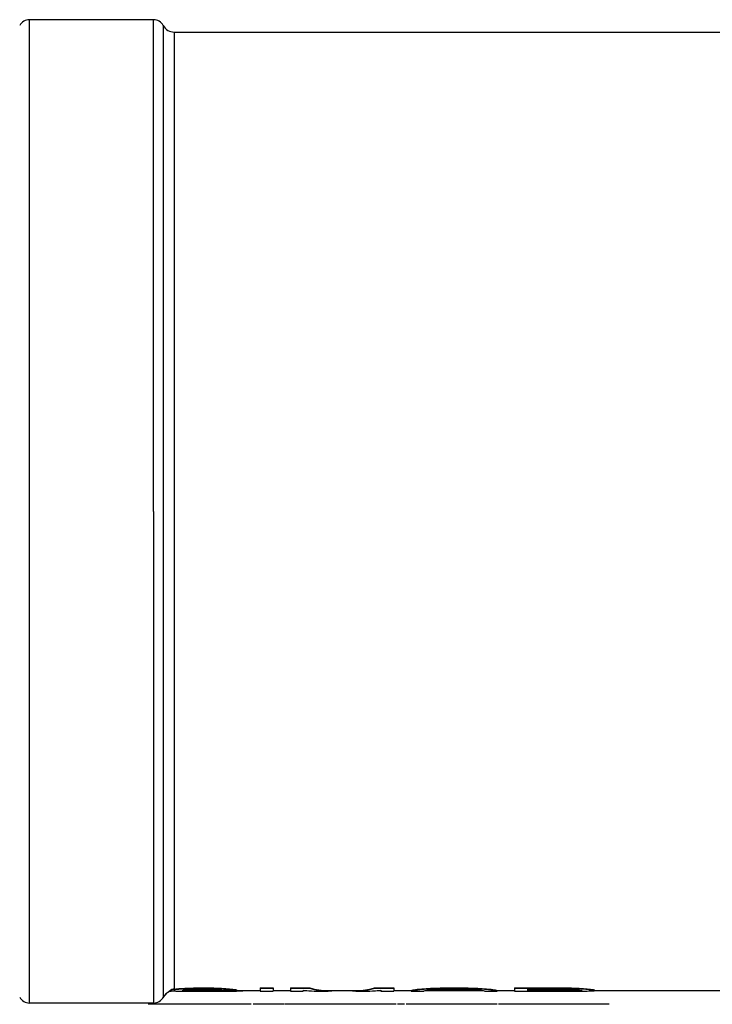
# Model space of a CAD drawing. Header units: millimetres. Extents: x 0 to 594, y 0 to 420.
# Tile 7 of 34: x 232 to 266, y 210 to 258. Entities that reach past the tile are written whole.
import ezdxf

# ---------------------------------------------------------------- set-up
doc = ezdxf.new("R2010")
doc.units = ezdxf.units.MM
doc.header["$LTSCALE"] = 32.67
doc.layers.get('0').update_dxf_attribs({"linetype": 'CONTINUOUS'})
for name, color, linetype in [('06_COURBES', 7, 'CONTINUOUS'), ('08_SURFACES', 7, 'CONTINUOUS'), ('AXES_REF', 7, 'CONTINUOUS')]:
    doc.layers.add(name, color=color, linetype=linetype)

msp = doc.modelspace()

# ---------------------------------------------------------------- linework, layer by layer
at = {"color": 7, "linetype": 'Continuous'}
for p, q in [((239.932, 257.208), (291.932, 257.208)), ((242.676, 210.928), (244.083, 210.928)), ((244.708, 210.928), (245.541, 210.928)), ((246.166, 210.928), (246.342, 210.928)), ((247.353, 210.928), (248.729, 210.928)), ((249.74, 210.928), (249.916, 210.928)), ((250.541, 210.928), (251.374, 210.928)), ((252.04, 210.928), (254.876, 210.928)), ((255.541, 210.928), (256.374, 210.928)), ((260.228, 210.928), (291.932, 210.928))]:
    msp.add_line(p, q, dxfattribs=at)
at = {"layer": '06_COURBES', "color": 4, "linetype": 'Continuous'}
for p, q in [((243.649, 210.268), (238.669, 210.268)), ((245.247, 210.268), (243.739, 210.268)), ((250.659, 210.268), (245.281, 210.268)), ((251.064, 210.268), (250.72, 210.268)), ((255.541, 210.268), (251.137, 210.268)), ((255.947, 210.268), (255.602, 210.268)), ((260.228, 210.268), (255.956, 210.268)), ((260.955, 210.268), (260.231, 210.268))]:
    msp.add_line(p, q, dxfattribs=at)
at = {"layer": '08_SURFACES', "color": 9, "linetype": 'Continuous'}
for p, q in [((239.402, 257.525), (239.402, 210.61)), ((238.932, 234.068), (238.932, 210.328)), ((239.932, 234.068), (239.932, 211.004)), ((239.932, 210.984), (239.932, 210.911))]:
    msp.add_line(p, q, dxfattribs=at)
at = {"layer": '08_SURFACES', "color": 7, "linetype": 'Continuous'}
for p, q in [((239.708, 210.88), (239.708, 210.923)), ((239.812, 210.982), (239.812, 210.962)), ((240.228, 211.031), (240.228, 211.011)), ((240.333, 210.94), (240.333, 210.93)), ((240.333, 210.908), (242.624, 210.908)), ((240.437, 210.938), (240.437, 210.918)), ((240.645, 211.052), (240.645, 211.032)), ((240.749, 210.933), (240.749, 210.913)), ((241.062, 211.063), (241.583, 211.063)), ((241.062, 211.063), (241.062, 211.043)), ((241.062, 211.043), (241.583, 211.043)), ((241.062, 210.983), (241.687, 210.983)), ((241.062, 210.931), (241.687, 210.931)), ((241.062, 210.931), (241.062, 210.911)), ((241.062, 210.911), (241.687, 210.911)), ((241.583, 211.063), (241.583, 211.043)), ((241.687, 210.931), (241.687, 210.911)), ((242.103, 211.052), (242.103, 211.032)), ((242.208, 210.929), (242.208, 210.909)), ((242.312, 210.946), (242.937, 210.946)), ((242.52, 211.021), (242.52, 211.001)), ((242.624, 210.928), (242.624, 210.908)), ((242.833, 210.987), (242.833, 210.967)), ((242.937, 210.966), (242.937, 210.946)), ((243.041, 210.928), (243.041, 210.911)), ((243.249, 210.928), (243.249, 210.922)), ((244.083, 211.063), (244.708, 211.063)), ((244.083, 211.063), (244.083, 210.908)), ((244.083, 211.043), (244.708, 211.043)), ((244.083, 210.908), (244.708, 210.908)), ((244.708, 211.063), (244.708, 210.908)), ((245.541, 211.063), (246.478, 211.063)), ((245.541, 211.063), (245.541, 210.908)), ((245.541, 211.043), (246.478, 211.043)), ((245.541, 210.908), (246.166, 210.908)), ((246.166, 210.952), (246.166, 210.908)), ((246.478, 211.063), (246.478, 211.043)), ((246.698, 210.908), (247.353, 210.908)), ((248.729, 210.908), (249.384, 210.908)), ((249.603, 211.063), (250.541, 211.063)), ((249.603, 211.063), (249.603, 211.043)), ((249.603, 211.043), (250.541, 211.043)), ((249.916, 210.952), (249.916, 210.908)), ((249.916, 210.908), (250.541, 210.908)), ((250.541, 211.063), (250.541, 210.908)), ((251.374, 210.942), (251.374, 210.908)), ((251.374, 210.908), (251.999, 210.908)), ((251.478, 210.966), (251.478, 210.946)), ((251.687, 210.994), (251.687, 210.974)), ((251.999, 210.922), (251.999, 210.908)), ((252.103, 211.031), (252.103, 211.011)), ((252.52, 211.052), (252.52, 211.032)), ((253.041, 211.063), (253.874, 211.063)), ((253.041, 211.063), (253.041, 211.043)), ((253.041, 211.043), (253.874, 211.043)), ((253.041, 210.983), (253.874, 210.983)), ((253.874, 211.063), (253.874, 211.043)), ((254.395, 211.052), (254.395, 211.032)), ((254.812, 211.031), (254.812, 211.011)), ((254.916, 210.922), (254.916, 210.908)), ((254.916, 210.908), (255.541, 210.908)), ((255.228, 210.994), (255.228, 210.974)), ((255.437, 210.966), (255.437, 210.946)), ((255.541, 210.942), (255.541, 210.908)), ((256.374, 211.063), (258.874, 211.063)), ((256.374, 211.063), (256.374, 210.908)), ((256.374, 211.043), (258.874, 211.043)), ((256.374, 210.908), (259.603, 210.908)), ((256.999, 210.992), (258.978, 210.992)), ((256.999, 210.992), (256.999, 210.911)), ((256.999, 210.931), (258.978, 210.931)), ((256.999, 210.911), (258.978, 210.911)), ((258.874, 211.063), (258.874, 211.043)), ((258.978, 210.931), (258.978, 210.911)), ((259.291, 210.933), (259.291, 210.913)), ((259.395, 211.052), (259.395, 211.032)), ((259.499, 210.938), (259.499, 210.918)), ((259.603, 210.946), (259.603, 210.93)), ((259.812, 211.021), (259.812, 211.001)), ((260.124, 210.987), (260.124, 210.967)), ((260.228, 210.966), (260.228, 210.925)), ((239.395, 210.597), (239.395, 210.585))]:
    msp.add_line(p, q, dxfattribs=at)
for centre, radius, start, end in [((238.931, 210.888), 0.554, 326.8923, 331.9534), ((239.936, 210.352), 0.585, 132.6612, 151.8876), ((240.408, 209.822), 1.304, 117.2179, 122.4958), ((240.378, 209.876), 1.225, 117.5145, 123.1639), ((239.985, 210.369), 0.637, 94.8057, 105.7948), ((239.983, 210.371), 0.616, 94.8057, 106.1827), ((239.923, 210.317), 0.593, 89.1009, 100.7514)]:
    msp.add_arc(centre, radius, start, end, dxfattribs=at)
for centre, major_axis, ratio, start_param, end_param in [((238.093, 234.068), (0, 23.14), 0.979167, -3.060351, -3.047207), ((238.093, 234.068), (0, 23.16), 0.979167, -3.060421, -3.047288), ((240.281, 234.068), (0, 23.16), 0.979167, -3.156972, -3.143889), ((235.958, 234.068), (45.316, 0), 0.510638, -1.47641, -1.46717), ((235.958, 234.068), (45.355, 0), 0.510638, -1.476492, -1.46726), ((240.333, 234.068), (45.355, 0), 0.510638, -1.573093, -1.570796), ((239.933, 234.068), (0, 23.16), 0.326389, -3.088744, -3.074939), ((240.663, 234.068), (0, 23.16), 0.326389, -3.185244, -3.171454), ((240.663, 234.068), (0, 23.14), 0.326389, -3.180919, -3.17148), ((238.171, 234.068), (34.016, 0), 0.680851, -1.504143, -1.494933), ((241.452, 234.068), (33.987, 0), 0.680851, -1.600684, -1.591486), ((241.452, 234.068), (34.016, 0), 0.680851, -1.600658, -1.591468), ((231.27, 234.068), (90.632, 0), 0.255319, -1.46717, -1.462547), ((231.27, 234.068), (90.71, 0), 0.255319, -1.46726, -1.462641), ((235.593, 234.068), (68.033, 0), 0.340425, -1.494933, -1.490325), ((242.156, 234.068), (67.974, 0), 0.340425, -1.591486, -1.586888), ((242.156, 234.068), (68.033, 0), 0.340425, -1.591468, -1.586874), ((253.822, 234.068), (113.29, 0), 0.204255, -1.679046, -1.674422), ((253.822, 234.068), (113.388, 0), 0.204255, -1.678952, -1.674333), ((247.156, 234.068), (68.032, 0), 0.340426, -1.651268, -1.64666), ((243.51, 234.068), (113.29, 0), 0.204255, -1.586888, -1.58229), ((243.51, 234.068), (113.388, 0), 0.204255, -1.586874, -1.58228), ((243.718, 234.068), (0, 23.16), 0.979167, -3.217456, -3.208246), ((245.228, 234.068), (30.211, 0), 0.765958, -1.674422, -1.660565), ((245.228, 234.068), (30.237, 0), 0.765958, -1.674333, -1.660488), ((242.963, 234.068), (0, 23.16), 0.489583, -3.208246, -3.199042), ((242.728, 234.068), (45.316, 0), 0.510638, -1.58229, -1.573095), ((242.728, 234.068), (45.355, 0), 0.510638, -1.58228, -1.573093), ((244.044, 234.068), (0, 23.14), 0.734375, -3.231362, -3.212912), ((244.044, 234.068), (0, 23.16), 0.734375, -3.231284, -3.212851), ((242.676, 234.068), (0, 23.14), 0.979167, -3.143891, -3.141593), ((242.676, 234.068), (0, 23.16), 0.979167, -3.143889, -3.125515), ((243.371, 234.068), (0, 23.14), 0.326389, -3.212912, -3.199091), ((243.371, 234.068), (0, 23.16), 0.326389, -3.212851, -3.199042), ((242.859, 234.068), (0, 23.16), 0.489583, -3.125515, -3.107135), ((246.698, 234.068), (0, 23.16), 0.370496, -3.203643, -3.141593), ((247.353, 234.068), (0, 23.14), 0.349702, -3.249842, -3.141593), ((247.353, 234.068), (0, 23.16), 0.349702, -3.249748, -3.100079), ((248.729, 234.068), (0, 23.16), 0.349703, 3.100079, 3.249748), ((248.729, 234.068), (0, 23.14), 0.349703, -3.141593, -3.033343), ((249.384, 234.068), (0, 23.16), 0.370496, -3.141593, -3.079542), ((251.218, 234.068), (0, 23.14), 0.195835, -3.107106, -3.084094), ((251.218, 234.068), (0, 23.16), 0.195835, -3.107135, -3.084144), ((250.827, 234.068), (0, 23.14), 0.489582, -3.084094, -3.065663), ((250.827, 234.068), (0, 23.16), 0.489582, -3.084144, -3.065729), ((249.968, 234.068), (0, 23.14), 0.979169, -3.065663, -3.047207), ((249.968, 234.068), (0, 23.16), 0.979169, -3.065729, -3.047288), ((251.804, 234.068), (0, 23.16), 0.244794, -3.107135, -3.088744), ((247.833, 234.068), (45.316, 0), 0.510639, -1.47641, -1.46717), ((247.833, 234.068), (45.355, 0), 0.510639, -1.476492, -1.46726), ((251.305, 234.068), (0, 23.16), 0.652775, -3.088744, -3.074939), ((250.046, 234.068), (34.016, 0), 0.680851, -1.504143, -1.494933), ((240.801, 234.068), (113.29, 0), 0.204255, -1.46717, -1.462547), ((240.801, 234.068), (113.388, 0), 0.204255, -1.46726, -1.462641), ((245.749, 234.068), (90.71, 0), 0.255319, -1.494933, -1.490325), ((266.114, 234.068), (113.29, 0), 0.204255, -1.679046, -1.674422), ((266.114, 234.068), (113.388, 0), 0.204255, -1.678952, -1.674333), ((261.166, 234.068), (90.71, 0), 0.255319, -1.651268, -1.64666), ((256.869, 234.068), (34.016, 0), 0.680851, -1.64666, -1.63745), ((259.083, 234.068), (45.316, 0), 0.510639, -1.674422, -1.665182), ((259.083, 234.068), (45.355, 0), 0.510639, -1.674333, -1.665101), ((255.61, 234.068), (0, 23.16), 0.652775, -3.208246, -3.194441), ((256.947, 234.068), (0, 23.14), 0.979169, -3.235979, -3.217522), ((256.947, 234.068), (0, 23.16), 0.979169, -3.235897, -3.217456), ((255.111, 234.068), (0, 23.16), 0.244794, -3.194441, -3.17605), ((256.088, 234.068), (0, 23.14), 0.489582, -3.217522, -3.199091), ((256.088, 234.068), (0, 23.16), 0.489582, -3.217456, -3.199042), ((255.697, 234.068), (0, 23.14), 0.195835, -3.199091, -3.17608), ((255.697, 234.068), (0, 23.16), 0.195835, -3.199042, -3.17605), ((271.114, 234.068), (113.29, 0), 0.204255, -1.679046, -1.674422), ((271.114, 234.068), (113.388, 0), 0.204255, -1.678952, -1.674333), ((264.76, 234.068), (68.033, 0), 0.340425, -1.655877, -1.651268), ((257.885, 234.068), (67.974, 0), 0.340425, -1.554705, -1.550107), ((257.885, 234.068), (68.033, 0), 0.340425, -1.554719, -1.550125), ((261.114, 234.068), (0, 23.16), 0.979169, -3.222064, -3.212851), ((258.822, 234.068), (0, 23.14), 0.979169, -3.120903, -3.111705), ((258.822, 234.068), (0, 23.16), 0.979169, -3.120921, -3.111731), ((262.52, 234.068), (30.211, 0), 0.765956, -1.674422, -1.660565), ((262.52, 234.068), (30.237, 0), 0.765956, -1.674333, -1.660488), ((260.038, 234.068), (0, 23.16), 0.326384, -3.212851, -3.199042), ((259.274, 234.068), (0, 23.14), 0.326384, -3.111705, -3.099558), ((259.274, 234.068), (0, 23.16), 0.326384, -3.111731, -3.097942), ((259.603, 234.068), (30.237, 0), 0.765956, -1.570796, -1.563906), ((261.335, 234.068), (0, 23.14), 0.734375, -3.231362, -3.212912), ((261.335, 234.068), (0, 23.16), 0.734375, -3.231284, -3.212851), ((259.695, 234.068), (0, 23.16), 0.734375, -3.134703, -3.116326), ((260.663, 234.068), (0, 23.14), 0.326384, -3.212912, -3.199091), ((260.663, 234.068), (0, 23.16), 0.326384, -3.212851, -3.199042), ((259.933, 234.068), (0, 23.16), 0.326384, -3.116326, -3.102539)]:
    msp.add_ellipse(centre, major_axis=major_axis, ratio=ratio, start_param=start_param, end_param=end_param, dxfattribs=at)
msp.add_open_spline([(239.812, 210.9), (239.777, 210.896), (239.742, 210.889), (239.708, 210.88)], degree=3, dxfattribs=at)
at = {"layer": 'AXES_REF', "color": 9, "linetype": 'Continuous'}
for p, q in [((232.932, 210.328), (232.932, 257.808)), ((238.932, 234.068), (238.932, 257.808)), ((239.932, 257.208), (239.932, 234.068))]:
    msp.add_line(p, q, dxfattribs=at)
at = {"layer": 'AXES_REF', "color": 7, "linetype": 'Continuous'}
for p, q in [((238.932, 257.808), (232.932, 257.808)), ((238.932, 210.328), (232.932, 210.328))]:
    msp.add_line(p, q, dxfattribs=at)
for centre, radius, start, end in [((232.932, 257.274), 0.533, 90, 151.9275), ((238.932, 257.274), 0.533, 28.0725, 90), ((239.932, 257.808), 0.6, 208.0725, 270), ((232.932, 210.861), 0.533, 208.0725, 270), ((238.932, 210.861), 0.533, 270, 331.9275), ((239.932, 210.328), 0.6, 111.9387, 151.9275)]:
    msp.add_arc(centre, radius, start, end, dxfattribs=at)

doc.saveas('drawing.dxf')
